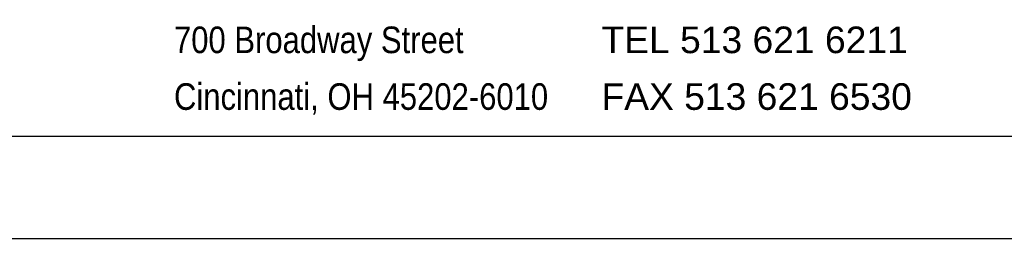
# Paper-space layout '113851GT001' of a CAD drawing. Header units: feet. Extents: x 0 to 34, y 0 to 22.
# Tile 2 of 11: x 3.2 to 8, y 0 to 1.1. Entities that reach past the tile are written whole.
import ezdxf
from ezdxf.enums import TextEntityAlignment as Align

# ---------------------------------------------------------------- set-up
doc = ezdxf.new("R2010")
doc.units = ezdxf.units.FT
doc.header["$MEASUREMENT"] = 0
doc.linetypes.add('DGN Style 3', pattern=[25.340844, 18.100603, -7.240241])
doc.linetypes.add('OhDOT_USTN3', pattern=[0.22, 0.165, -0.055])
for name, color, linetype in [('SH_Border', 7, 'Continuous'), ('SH_Cut_Line', 7, 'OhDOT_USTN3'), ('SH_Data', 7, 'Continuous')]:
    doc.layers.add(name, color=color, linetype=linetype)
doc.styles.add('Font 70-Main Title', font='txt', dxfattribs={"width": 1.15, "height": 0.25})
doc.styles.add('Straight-Sub Title', font='font30.shx', dxfattribs={"height": 0.17})
doc.styles.add('Style-Swis721 BT', font='swiss.ttf')

# ---------------------------------------------------------------- blocks, each defined once
blk = doc.blocks.new('TITLE1')
at = {"layer": 'SH_Border', "color": 7, "linetype": 'Continuous', "flags": 128}
blk.add_lwpolyline([(2, 21.5), (33.5, 21.5), (33.5, 0.5), (2, 0.5), (2, 21.5)], close=True, dxfattribs=at)
at = {"layer": 'SH_Cut_Line', "color": 7, "linetype": 'DGN Style 3', "flags": 128}
blk.add_lwpolyline([(0, 0), (34, 0), (34, 22), (0, 22), (0, 0)], close=True, dxfattribs=at)
at = {"layer": 'SH_Data', "style": 'Font 70-Main Title', "width": 1.15}
for tag, p in [('FEDPROJNO', (33.12, 19.5381)), ('CONSPROJNO', (33.12, 13.0381)), ('RRINVOLVEMENT', (33.12, 8.7744)), ('TITLEAREA1', (33, 3.7917))]:
    blk.add_attdef(tag, text='', height=0.25, rotation=90, dxfattribs=at).set_placement(p, align=Align.MIDDLE_CENTER)
at = {"layer": 'SH_Data', "style": 'Font 70-Main Title', "width": 1.15, "flags": 8}
blk.add_attdef('PIDNO', text='', height=0.25, rotation=90, dxfattribs=at).set_placement((33.12, 16.0381), align=Align.MIDDLE_CENTER)
at = {"layer": 'SH_Data', "style": 'Straight-Sub Title'}
for tag, p in [('SHEETNO', (33.0203, 1.0031)), ('SHEETTOTAL', (33.0203, 0.6634))]:
    blk.add_attdef(tag, text='', height=0.17, dxfattribs=at).set_placement(p, align=Align.BOTTOM_CENTER)
blk = doc.blocks.new('A$C7A921157')
at = {"layer": 'SH_Data', "color": 7, "linetype": 'Continuous', "lineweight": 13, "style": 'Style-Swis721 BT', "width": 0.833333}
for s, p in [('700 Broadway Street', (-5.3177, 0.6854)), ('Cincinnati, OH 45202-6010', (-5.3177, 0.4068))]:
    blk.add_text(s, height=0.130743, dxfattribs=at).set_placement(p, align=Align.TOP_LEFT)
at = {"layer": 'SH_Data', "color": 7, "linetype": 'Continuous', "lineweight": 13, "style": 'Style-Swis721 BT'}
for s, p in [('TEL 513 621 6211', (-3.2203, 0.6854)), ('FAX 513 621 6530', (-3.2203, 0.4068))]:
    blk.add_text(s, height=0.130743, dxfattribs=at).set_placement(p, align=Align.TOP_LEFT)

psp = doc.layouts.new('113851GT001')

# ---------------------------------------------------------------- block references
psp.add_blockref('A$C7A921157', (9.25, 0.3552))
at = {"layer": 'SH_Border'}
psp.add_blockref('TITLE1', (0, 0), dxfattribs=at)

doc.saveas('drawing.dxf')
